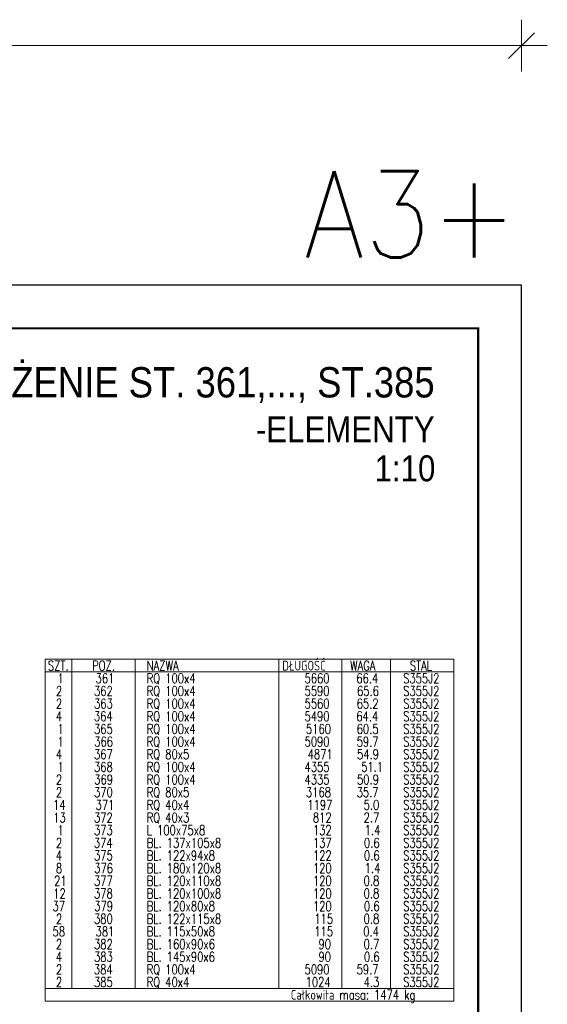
# Model space of a CAD drawing. Header units: millimetres. Extents: x -101 to 461, y 7003 to 7376.
# Tile 10 of 10: x 339 to 461, y 7134 to 7362. Entities that reach past the tile are written whole.
import ezdxf
from ezdxf.enums import TextEntityAlignment as Align

# ---------------------------------------------------------------- set-up
doc = ezdxf.new("R2010")
doc.units = ezdxf.units.MM
doc.header["$LTSCALE"] = 10
doc.layers.get('Defpoints').update_dxf_attribs({"color": 1})
doc.layers.add('_FORMATKA', color=8, linetype='Continuous', plot=False)
for name, color, linetype, lineweight in [('_RAMKA', 7, 'Continuous', 35), ('PS_DIM', 4, 'Continuous', 13), ('PS_TEXT', 3, 'Continuous', 18)]:
    doc.layers.add(name, color=color, linetype=linetype, lineweight=lineweight)
doc.styles.add('ARIAL', font='arial.ttf')
doc.styles.add('gil', font='txt', dxfattribs={"width": 0.9})
doc.styles.add('simplex', font='simplex.shx', dxfattribs={"width": 0.75})
doc.dimstyles.new('1_10_PRZ', dxfattribs={"dimtxt": 2, "dimasz": 1, "dimexe": 2, "dimexo": 5, "dimgap": 1, "dimtad": 1, "dimdec": 0, "dimlfac": 10, "dimtxsty": 'simplex', "dimblk": 'dimznak', "dimcen": 2, "dimse1": 1, "dimse2": 1, "dimclrt": 3, "dimadec": 1, "dimazin": 0, "dimtfac": 1, "dimtdec": 0, "dimtix": 1, "dimtmove": 2, "dimatfit": 3, "dimldrblk": 'dim-grot', "dimfxl": 1, "dimarcsym": 0})

# ---------------------------------------------------------------- blocks, each defined once
blk = doc.blocks.new('dimznak')
at = {"color": 0}
for points in [[(0, 2), (0, -2)], [(-2, 0), (2, 0)]]:
    blk.add_lwpolyline(points, dxfattribs=at)
at = {"color": 2}
blk.add_lwpolyline([(1, 1), (-1, -1)], dxfattribs=at)
blk = doc.blocks.new('*D275')
at = {"color": 252, "lineweight": -2, "transparency": 16777216}
blk.add_line((-547, 352.33), (-3, 352.33), dxfattribs=at)
at = {"layer": 'Defpoints', "color": 0, "transparency": 16777216}
for p in [(0, 352.33), (-550, 297), (0, 297)]:
    blk.add_point(p, dxfattribs=at)
at = {"color": 252, "lineweight": -2, "transparency": 16777216, "xscale": 3, "yscale": 3, "zscale": 3, "rotation": 180}
blk.add_blockref('dimznak', (-550, 352.33), dxfattribs=at)
at = {"color": 252, "lineweight": -2, "transparency": 16777216, "xscale": 3, "yscale": 3, "zscale": 3}
blk.add_blockref('dimznak', (0, 352.33), dxfattribs=at)
at = {"color": 252, "transparency": 16777216, "insert": (-275, 362.83), "char_height": 15, "attachment_point": 5, "style": 'simplex'}
blk.add_mtext('550', dxfattribs=at)
blk = doc.blocks.new('dim-grot')
blk.add_hatch(color=256).paths.add_polyline_path([(0, 0), (-2, 0.5), (-2, -0.5)])
blk.add_lwpolyline([(0, 0), (-2, 0.5), (-2, -0.5), (0, 0)])
blk = doc.blocks.new('Tytuł rysunku')
at = {"layer": 'PS_TEXT', "style": 'ARIAL', "flags": 4}
for tag, height, p in [('TYTUŁ1', 7, (-61.19, -9.34)), ('TYTUŁ2', 6, (-61.19, -19.72)), ('SKALA', 6, (-61.19, -28.72))]:
    blk.add_attdef(tag, text='', height=height, dxfattribs=at).set_placement(p, align=Align.MIDDLE_CENTER)
blk = doc.blocks.new('*X595')
at = {"color": 7}
for p, q in [((439.04, 7213.73), (344.54, 7213.73)), ((344.54, 7213.73), (344.54, 7134.76)), ((439.04, 7134.76), (439.04, 7213.73)), ((344.54, 7134.76), (439.04, 7134.76))]:
    blk.add_line(p, q, dxfattribs=at)
at = {"color": 3}
for p, q in [((350.73, 7213.73), (350.73, 7137.68)), ((365.35, 7213.73), (365.35, 7137.68)), ((398.54, 7213.73), (398.54, 7137.68)), ((413.17, 7213.73), (413.17, 7137.68)), ((424.42, 7213.73), (424.42, 7137.68)), ((344.54, 7210.81), (439.04, 7210.81)), ((344.54, 7137.68), (439.04, 7137.68))]:
    blk.add_line(p, q, dxfattribs=at)
at = {"color": 1, "style": 'simplex', "width": 0.75}
for s, p in [('SZT.', (345.22, 7211.14)), ('POZ.', (355.43, 7211.14)), ('NAZWA', (368.05, 7211.14)), ('DŁUGOŚĆ', (399.38, 7211.14)), ('WAGA', (415.05, 7211.14)), ('STAL', (428.84, 7211.14)), ('Całkowita masa: 1474 kg', (401.35, 7135.09))]:
    blk.add_text(s, height=2.25, dxfattribs=at).set_placement(p)
at = {"color": 4, "style": 'simplex', "width": 0.75}
for s, p in [('1', (347.43, 7208.22)), ('361', (356.23, 7208.22)), ('RQ 100x4', (368.05, 7208.22)), ('5660', (404.52, 7208.22)), ('66.4', (416.49, 7208.22)), ('S355J2', (427.31, 7208.22)), ('2', (347.07, 7205.29)), ('362', (355.87, 7205.29)), ('RQ 100x4', (368.05, 7205.29)), ('5590', (404.52, 7205.29)), ('65.6', (416.65, 7205.29)), ('S355J2', (427.31, 7205.29)), ('2', (347.07, 7202.37)), ('363', (355.87, 7202.37)), ('RQ 100x4', (368.05, 7202.37)), ('5560', (404.52, 7202.37)), ('65.2', (416.57, 7202.37)), ('S355J2', (427.31, 7202.37)), ('4', (347.03, 7199.44)), ('364', (355.83, 7199.44)), ('RQ 100x4', (368.05, 7199.44)), ('5490', (404.52, 7199.44)), ('64.4', (416.49, 7199.44)), ('S355J2', (427.31, 7199.44)), ('1', (347.43, 7196.52)), ('365', (355.87, 7196.52)), ('RQ 100x4', (368.05, 7196.52)), ('5160', (404.84, 7196.52)), ('60.5', (416.57, 7196.52)), ('S355J2', (427.31, 7196.52)), ('1', (347.43, 7193.59)), ('366', (355.91, 7193.59)), ('RQ 100x4', (368.05, 7193.59)), ('5090', (404.52, 7193.59)), ('59.7', (416.57, 7193.59)), ('S355J2', (427.31, 7193.59)), ('4', (347.03, 7190.67)), ('367', (355.87, 7190.67)), ('RQ 80x5', (368.05, 7190.67)), ('4871', (405.24, 7190.67)), ('54.9', (416.65, 7190.67)), ('S355J2', (427.31, 7190.67)), ('1', (347.43, 7187.74)), ('368', (355.87, 7187.74)), ('RQ 100x4', (368.05, 7187.74)), ('4355', (404.52, 7187.74)), ('51.1', (417.62, 7187.74)), ('S355J2', (427.31, 7187.74)), ('2', (347.07, 7184.82)), ('369', (355.91, 7184.82)), ('RQ 100x4', (368.05, 7184.82)), ('4335', (404.52, 7184.82)), ('50.9', (416.65, 7184.82)), ('S355J2', (427.31, 7184.82)), ('2', (347.07, 7181.89)), ('370', (355.87, 7181.89)), ('RQ 80x5', (368.05, 7181.89)), ('3168', (404.84, 7181.89)), ('35.7', (416.57, 7181.89)), ('S355J2', (427.31, 7181.89)), ('14', (346.39, 7178.97)), ('371', (356.23, 7178.97)), ('RQ 40x4', (368.05, 7178.97)), ('1197', (405.16, 7178.97)), ('5.0', (418.18, 7178.97)), ('S355J2', (427.31, 7178.97)), ('13', (346.43, 7176.04)), ('372', (355.87, 7176.04)), ('RQ 40x3', (368.05, 7176.04)), ('812', (406.45, 7176.04)), ('2.7', (418.18, 7176.04)), ('S355J2', (427.31, 7176.04)), ('1', (347.43, 7173.12)), ('373', (355.87, 7173.12)), ('L 100x75x8', (368.05, 7173.12)), ('132', (406.45, 7173.12)), ('1.4', (418.42, 7173.12)), ('S355J2', (427.31, 7173.12)), ('2', (347.07, 7170.19)), ('374', (355.83, 7170.19)), ('BL. 137x105x8', (368.05, 7170.19)), ('137', (406.45, 7170.19)), ('0.6', (418.26, 7170.19)), ('S355J2', (427.31, 7170.19)), ('4', (347.03, 7167.27)), ('375', (355.87, 7167.27)), ('BL. 122x94x8', (368.05, 7167.27)), ('122', (406.45, 7167.27)), ('0.6', (418.26, 7167.27)), ('S355J2', (427.31, 7167.27)), ('8', (347.07, 7164.34)), ('376', (355.91, 7164.34)), ('BL. 180x120x8', (368.05, 7164.34)), ('120', (406.45, 7164.34)), ('1.4', (418.42, 7164.34)), ('S355J2', (427.31, 7164.34)), ('21', (346.63, 7161.42)), ('377', (355.87, 7161.42)), ('BL. 120x110x8', (368.05, 7161.42)), ('120', (406.45, 7161.42)), ('0.8', (418.18, 7161.42)), ('S355J2', (427.31, 7161.42)), ('12', (346.43, 7158.49)), ('378', (355.87, 7158.49)), ('BL. 120x100x8', (368.05, 7158.49)), ('120', (406.45, 7158.49)), ('0.8', (418.18, 7158.49)), ('S355J2', (427.31, 7158.49)), ('37', (346.27, 7155.57)), ('379', (355.91, 7155.57)), ('BL. 120x80x8', (368.05, 7155.57)), ('120', (406.45, 7155.57)), ('0.6', (418.26, 7155.57)), ('S355J2', (427.31, 7155.57)), ('2', (347.07, 7152.64)), ('380', (355.87, 7152.64)), ('BL. 122x115x8', (368.05, 7152.64)), ('115', (406.77, 7152.64)), ('0.8', (418.18, 7152.64)), ('S355J2', (427.31, 7152.64)), ('58', (346.27, 7149.72)), ('381', (356.23, 7149.72)), ('BL. 115x50x8', (368.05, 7149.72)), ('115', (406.77, 7149.72)), ('0.4', (418.1, 7149.72)), ('S355J2', (427.31, 7149.72)), ('2', (347.07, 7146.79)), ('382', (355.87, 7146.79)), ('BL. 160x90x6', (368.05, 7146.79)), ('90', (407.73, 7146.79)), ('0.7', (418.18, 7146.79)), ('S355J2', (427.31, 7146.79)), ('4', (347.03, 7143.87)), ('383', (355.87, 7143.87)), ('BL. 145x90x6', (368.05, 7143.87)), ('90', (407.73, 7143.87)), ('0.6', (418.26, 7143.87)), ('S355J2', (427.31, 7143.87)), ('2', (347.07, 7140.94)), ('384', (355.83, 7140.94)), ('RQ 100x4', (368.05, 7140.94)), ('5090', (404.52, 7140.94)), ('59.7', (416.57, 7140.94)), ('S355J2', (427.31, 7140.94)), ('2', (347.07, 7138.02)), ('385', (355.87, 7138.02)), ('RQ 40x4', (368.05, 7138.02)), ('1024', (404.76, 7138.02)), ('4.3', (418.18, 7138.02)), ('S355J2', (427.31, 7138.02))]:
    blk.add_text(s, height=2.25, dxfattribs=at).set_placement(p)
blk = doc.blocks.new('*U273')
at = {"layer": '_FORMATKA', "lineweight": -3}
blk.add_lwpolyline([(-550, 0), (0, 0), (0, 297), (-550, 297)], close=True, dxfattribs=at)
at = {"layer": '_RAMKA', "lineweight": -3, "const_width": 0.5}
blk.add_lwpolyline([(-520, 10), (-10, 10), (-10, 287), (-520, 287)], close=True, dxfattribs=at)
at = {"layer": '_FORMATKA', "lineweight": -3, "style": 'simplex', "width": 0.9}
blk.add_text('A3+', height=20, dxfattribs=at).set_placement((-0.86, 303.35), align=Align.RIGHT)
dim = blk.add_linear_dim(base=(0, 352.33), p1=(-550, 297), p2=(0, 297), dimstyle='1_10_PRZ', override={"dimscale": 3, "dimtxt": 5, "dimlfac": 1, "dimclrd": 252, "dimclrt": 252})
dim.commit()
dim.dimension.update_dxf_attribs({"geometry": '*D275', "text_midpoint": (-275, 362.83)})

msp = doc.modelspace()

# ---------------------------------------------------------------- block references
ref = msp.add_blockref('Tytuł rysunku', (439.59, 7283.59))
ref.add_attrib('TYTUŁ1', 'STĘŻENIE ST. 361,..., ST.385', dxfattribs={"layer": 'PS_TEXT', "height": 7, "style": 'gil', "width": 0.9}).set_placement((434.59, 7274.24), align=Align.RIGHT)
ref.add_attrib('TYTUŁ2', '-ELEMENTY', dxfattribs={"layer": 'PS_TEXT', "height": 6, "style": 'gil', "width": 0.9}).set_placement((434.59, 7263.86), align=Align.RIGHT)
ref.add_attrib('SKALA', '1:10', dxfattribs={"layer": 'PS_TEXT', "height": 6, "style": 'gil', "width": 0.9}).set_placement((434.76, 7254.86), align=Align.RIGHT)
at = {"layer": 'PS_DIM'}
msp.add_blockref('*U273', (454.63, 7003.2), dxfattribs=at)
at = {"layer": 'PS_DIM', "color": 2, "linetype": 'Continuous'}
msp.add_blockref('*X595', (0, 0), dxfattribs=at)

doc.saveas('drawing.dxf')
